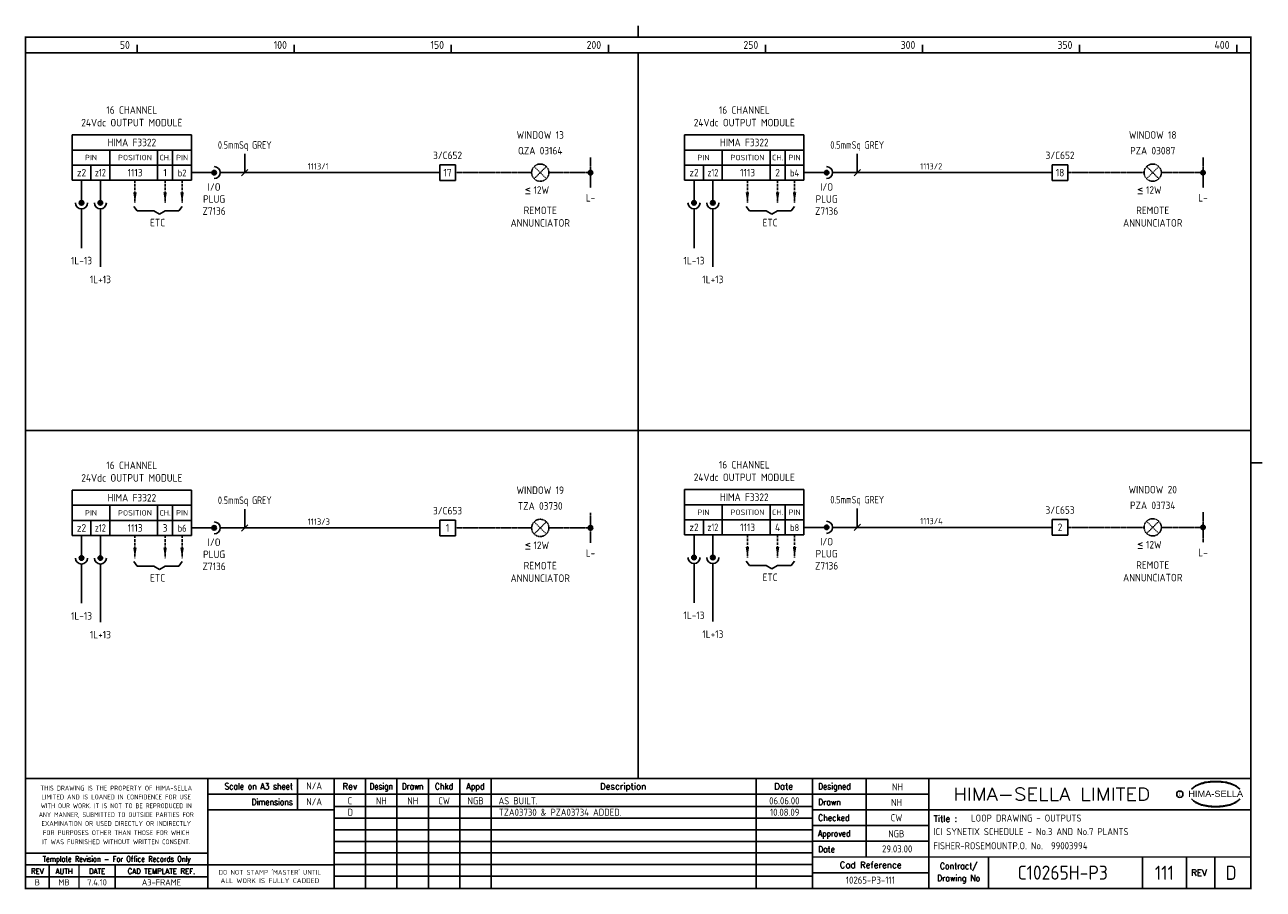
# Model space of a CAD drawing. Extents: x 14 to 408, y 0 to 275.
import ezdxf
from ezdxf.enums import TextEntityAlignment as Align

# ---------------------------------------------------------------- set-up
doc = ezdxf.new("R2010")
doc.units = 0
doc.header["$LTSCALE"] = 0.25
doc.header["$MEASUREMENT"] = 0
doc.linetypes.add('HIDDEN', pattern=[0.375, 0.25, -0.125])
doc.linetypes.add('HIDDEN2', pattern=[4.7625, 3.175, -1.5875])
doc.layers.get('0').update_dxf_attribs({"color": 41, "linetype": 'CONTINUOUS'})
for name, color, linetype in [('00-DRG_FRAME', 12, 'CONTINUOUS'), ('051-TEXT', 2, 'CONTINUOUS'), ('117', 7, 'CONTINUOUS'), ('117-TEXT', 2, 'CONTINUOUS')]:
    doc.layers.add(name, color=color, linetype=linetype)
doc.styles.add('ARIAL', font='ARIAL.TTF', dxfattribs={"height": 2.5})
doc.styles.add('ISO', font='iso.shx')
doc.styles.add('ROMAND', font='ROMAND')

# ---------------------------------------------------------------- blocks, each defined once
blk = doc.blocks.new('A3-REVA')
at = {"layer": '051-TEXT', "style": 'ISO'}
for tag, p in [('DESIGNED', (292.01, 31.7)), ('A', (117.73, 27.28)), ('DES', (127.73, 27.28)), ('DRN', (137.73, 27.28)), ('CHKD', (147.73, 27.28)), ('APPD', (157.73, 27.28)), ('DATE', (256, 27.28)), ('DRAWN', (291.72, 26.77)), ('CHECKED', (291.72, 21.89)), ('APPD', (291.65, 16.79)), ('DATE', (291.92, 11.96))]:
    blk.add_attdef(tag, text='', height=2.25, dxfattribs=at).set_placement(p, align=Align.CENTER)
blk.add_attdef('DESCRIPTION', (165.03, 27.28), '', height=2.25, dxfattribs=at)
blk = doc.blocks.new('A3-REVB')
at = {"layer": '051-TEXT', "style": 'ISO'}
for tag, p in [('A', (124.85, -20.36)), ('DES', (134.85, -20.36)), ('DRN', (144.85, -20.36)), ('CHKD', (154.85, -20.36)), ('APPD', (164.85, -20.36)), ('DATE', (263.12, -20.36))]:
    blk.add_attdef(tag, text='', height=2.25, dxfattribs=at).set_placement(p, align=Align.CENTER)
blk.add_attdef('DESCRIPTION', (172.15, -20.36), '', height=2.25, dxfattribs=at)
blk = doc.blocks.new('A3-TITLE')
at = {"layer": '051-TEXT', "style": 'ISO'}
blk.add_attdef('TITLE_1', (315.46, 21.78), '', height=2.25, dxfattribs=at)
for tag, p in [('DRGNO', (376.96, 3.24)), ('REV.', (398.2, 3.24))]:
    blk.add_attdef(tag, text='', height=4.5, dxfattribs=at).set_placement(p, align=Align.CENTER)
blk = doc.blocks.new('DOT')
for radius in [0.75, 0.65, 0.55, 0.45, 0.35, 0.25, 0.15, 0.05]:
    blk.add_circle((0, 0), radius)
blk = doc.blocks.new('A3-CONTRACT')
at = {"layer": '051-TEXT', "color": 41, "style": 'ISO'}
for tag, height, p in [('SCALE', 2.25, (106.71, 31.82)), ('DIMS', 2.25, (106.71, 26.8)), ('CAD-REF', 2.25, (283.73, 1.84)), ('CONTRACT', 4.5, (344.94, 3.1))]:
    blk.add_attdef(tag, text='', height=height, dxfattribs=at).set_placement(p, align=Align.CENTER)
for tag, p in [('TITLE_2', (303.86, 17.28)), ('TITLE_3', (303.79, 12.78))]:
    blk.add_attdef(tag, p, '', height=2.25, dxfattribs=at)

msp = doc.modelspace()

# ---------------------------------------------------------------- linework, layer by layer
at = {"layer": '00-DRG_FRAME'}
for p, q in [((50, 266.5), (50, 269)), ((100, 266.5), (100, 269)), ((150, 266.5), (150, 269)), ((200, 266.5), (200, 269)), ((250, 266.5), (250, 269)), ((300, 266.5), (300, 269)), ((350, 266.5), (350, 269)), ((400, 266.5), (400, 269)), ((101.01, 35.5), (101.01, 25.5)), ((122.7, 35.5), (122.7, 0.5)), ((132.7, 0.5), (132.7, 35.5)), ((142.7, 0.5), (142.7, 35.5)), ((152.7, 35.5), (152.7, 0.5)), ((162.7, 35.5), (162.7, 0.5)), ((247, 35.5), (247, 0.5)), ((282, 35.5), (282, 10.5)), ((265, 30.5), (302, 30.5)), ((265, 26.59), (112.7, 26.59)), ((302, 25.5), (265, 25.5)), ((265, 22.89), (112.7, 22.89)), ((265, 20.5), (302, 20.5)), ((265, 19.19), (112.7, 19.19)), ((265, 15.49), (112.7, 15.49)), ((302, 15.5), (265, 15.5)), ((265, 11.79), (112.7, 11.79)), ((265, 8.09), (112.7, 8.09)), ((321, 10.5), (321, 0.5)), ((370, 10.5), (370, 0.5)), ((384, 0.5), (384, 10.5)), ((393, 10.5), (393, 0.5)), ((72.5, 4.25), (14.5, 4.25)), ((265, 4.39), (112.7, 4.39)), ((302, 5.5), (265, 5.5))]:
    msp.add_line(p, q, dxfattribs=at)
at = {"layer": '00-DRG_FRAME', "const_width": 0.5}
for points in [[(209.5, 271.5), (209.5, 275.18)], [(209.5, 271.5), (209.5, 275.18)], [(14.5, 266.5), (404.5, 266.5)], [(209.5, 35.5), (209.5, 266.5)], [(14.5, 146.31), (404.5, 146.31)], [(404.5, 136), (408.18, 136)], [(404.5, 35.5), (14.5, 35.5)], [(72.5, 0.5), (72.5, 35.5)], [(112.7, 0.5), (112.7, 35.5)], [(265, 35.5), (265, 0.5)], [(302, 0.5), (302, 35.5)], [(265, 30.5), (72.5, 30.5)], [(112.7, 25.5), (72.5, 25.5)], [(404.5, 25.5), (302, 25.5)], [(14.5, 11.75), (72.5, 11.75)], [(14.5, 8), (72.5, 8)], [(22, 0.5), (22, 8)], [(31.5, 0.5), (31.5, 8)], [(43, 0.5), (43, 8)], [(112.7, 8), (72.5, 8)], [(265, 10.5), (404.5, 10.5)]]:
    msp.add_lwpolyline(points, dxfattribs=at)
msp.add_lwpolyline([(14.5, 0.5), (404.5, 0.5), (404.5, 271.5), (14.5, 271.5)], close=True, dxfattribs=at)
at = {"layer": '00-DRG_FRAME', "color": 3}
msp.add_circle((381.88, 30.5), 1, dxfattribs=at)
for centre, radius, start, end in [((390.6, 26.83), 7.24, 106.0532, 133.5024), ((390.88, 27.01), 7.3, 130.419, 136.057), ((390.11, 28.1), 5.98, 122.244, 131.6154), ((389.75, 28.78), 5.21, 111.8206, 122.8668), ((391.78, 24.7), 9.76, 107.5931, 113.9452), ((393.1, 18.5), 15.94, 89.2698, 106.3911), ((392.1, 23.52), 10.99, 96.0146, 107.3203), ((393.29, 16.31), 18.28, 92.8917, 97.3734), ((393.24, 18.86), 15.73, 89.7805, 93.1738), ((393.36, 18.86), 15.73, 86.8262, 90.2195), ((393.51, 18.5), 15.94, 73.6089, 90.7302), ((393.31, 16.31), 18.28, 82.6266, 87.1083), ((394.51, 23.52), 10.99, 72.6797, 83.9854), ((394.83, 24.7), 9.76, 66.0548, 72.4069), ((396, 26.83), 7.24, 46.4976, 73.9468), ((396.85, 28.78), 5.21, 57.1332, 68.1794), ((396.49, 28.1), 5.98, 48.3846, 57.756), ((395.73, 27.01), 7.3, 43.943, 49.581), ((390.88, 34.04), 7.3, 223.943, 229.581), ((390.6, 34.23), 7.24, 226.4976, 253.9468), ((390.11, 32.96), 5.98, 228.3846, 237.756), ((389.75, 32.28), 5.21, 237.1332, 248.1794), ((396, 34.23), 7.24, 286.0532, 313.5024), ((396.85, 32.28), 5.21, 291.8206, 302.8668), ((396.49, 32.96), 5.98, 302.244, 311.6154), ((395.73, 34.04), 7.3, 310.419, 316.057), ((391.78, 36.36), 9.76, 246.0548, 252.4069), ((393.1, 42.56), 15.94, 253.6089, 270.7302), ((392.1, 37.54), 10.99, 252.6797, 263.9854), ((393.29, 44.75), 18.28, 262.6266, 267.1083), ((393.24, 42.19), 15.73, 266.8262, 270.2195), ((393.51, 42.56), 15.94, 269.2698, 286.3911), ((393.36, 42.19), 15.73, 269.7805, 273.1738), ((393.31, 44.75), 18.28, 272.8917, 277.3734), ((394.51, 37.54), 10.99, 276.0146, 287.3203), ((394.83, 36.36), 9.76, 287.5931, 293.9452)]:
    msp.add_arc(centre, radius, start, end, dxfattribs=at)
at = {"layer": '117'}
for p, q in [((29.32, 240.36), (29.32, 225.96)), ((67.32, 240.36), (29.32, 240.36)), ((67.32, 240.36), (67.32, 225.96)), ((224.26, 240.36), (224.26, 225.96)), ((262.26, 240.36), (224.26, 240.36)), ((262.26, 240.36), (262.26, 225.96)), ((67.32, 235.56), (29.32, 235.56)), ((41.32, 235.56), (41.32, 225.96)), ((56.52, 235.56), (56.52, 225.96)), ((61.32, 235.56), (61.32, 225.96)), ((262.26, 235.56), (224.26, 235.56)), ((236.26, 235.56), (236.26, 225.96)), ((251.46, 235.56), (251.46, 225.96)), ((256.26, 235.56), (256.26, 225.96)), ((67.32, 230.76), (29.32, 230.76)), ((35.32, 230.76), (35.32, 225.96)), ((146.32, 230.86), (146.32, 225.86)), ((151.32, 230.86), (146.32, 230.86)), ((151.32, 225.86), (151.32, 230.86)), ((262.26, 230.76), (224.26, 230.76)), ((230.26, 230.76), (230.26, 225.96)), ((341.26, 230.86), (341.26, 225.86)), ((346.26, 230.86), (341.26, 230.86)), ((346.26, 225.86), (346.26, 230.86)), ((67.32, 225.96), (29.32, 225.96)), ((32.32, 225.96), (32.32, 218.76)), ((38.32, 225.96), (38.32, 218.76)), ((67.32, 228.36), (74.52, 228.36)), ((76.44, 228.36), (146.32, 228.36)), ((151.32, 225.86), (146.32, 225.86)), ((262.26, 225.96), (224.26, 225.96)), ((227.26, 225.96), (227.26, 218.76)), ((233.26, 225.96), (233.26, 218.76)), ((262.26, 228.36), (269.46, 228.36)), ((271.38, 228.36), (341.26, 228.36)), ((346.26, 225.86), (341.26, 225.86)), ((32.32, 216.84), (32.32, 204.36)), ((38.32, 216.84), (38.32, 198.36)), ((48.92, 217.62), (50, 216.18)), ((64.32, 217.62), (63.24, 216.18)), ((227.26, 216.84), (227.26, 204.36)), ((233.26, 216.84), (233.26, 198.36)), ((243.86, 217.62), (244.94, 216.18)), ((259.26, 217.62), (258.18, 216.18)), ((50, 216.18), (55.32, 216.18)), ((55.32, 216.18), (57.12, 215.1)), ((58.92, 216.18), (57.12, 215.1)), ((63.24, 216.18), (58.92, 216.18)), ((244.94, 216.18), (250.26, 216.18)), ((250.26, 216.18), (252.06, 215.1)), ((253.86, 216.18), (252.06, 215.1)), ((258.18, 216.18), (253.86, 216.18)), ((67.32, 127.27), (29.32, 127.27)), ((29.32, 127.27), (29.32, 112.87)), ((67.32, 127.27), (67.32, 112.87)), ((262.26, 127.45), (224.26, 127.45)), ((224.26, 127.45), (224.26, 113.05)), ((262.26, 127.45), (262.26, 113.05)), ((67.32, 122.47), (29.32, 122.47)), ((41.32, 122.47), (41.32, 112.87)), ((56.52, 122.47), (56.52, 112.87)), ((61.32, 122.47), (61.32, 112.87)), ((262.26, 122.65), (224.26, 122.65)), ((236.26, 122.65), (236.26, 113.05)), ((251.46, 122.65), (251.46, 113.05)), ((256.26, 122.65), (256.26, 113.05)), ((67.32, 117.67), (29.32, 117.67)), ((35.32, 117.67), (35.32, 112.87)), ((67.32, 115.27), (74.52, 115.27)), ((76.44, 115.27), (146.32, 115.27)), ((146.32, 117.77), (146.32, 112.77)), ((151.32, 117.77), (146.32, 117.77)), ((151.32, 112.77), (151.32, 117.77)), ((262.26, 117.85), (224.26, 117.85)), ((230.26, 117.85), (230.26, 113.05)), ((262.26, 115.45), (269.46, 115.45)), ((271.38, 115.45), (341.26, 115.45)), ((346.26, 117.95), (341.26, 117.95)), ((341.26, 117.95), (341.26, 112.95)), ((346.26, 112.95), (346.26, 117.95)), ((67.32, 112.87), (29.32, 112.87)), ((32.32, 112.87), (32.32, 105.67)), ((38.32, 112.87), (38.32, 105.67)), ((151.32, 112.77), (146.32, 112.77)), ((262.26, 113.05), (224.26, 113.05)), ((227.26, 113.05), (227.26, 105.85)), ((233.26, 113.05), (233.26, 105.85)), ((346.26, 112.95), (341.26, 112.95)), ((32.32, 103.75), (32.32, 91.27)), ((38.32, 103.75), (38.32, 85.27)), ((48.92, 104.53), (50, 103.09)), ((50, 103.09), (55.32, 103.09)), ((55.32, 103.09), (57.12, 102.01)), ((58.92, 103.09), (57.12, 102.01)), ((63.24, 103.09), (58.92, 103.09)), ((64.32, 104.53), (63.24, 103.09)), ((227.26, 103.93), (227.26, 91.45)), ((233.26, 103.93), (233.26, 85.45)), ((243.86, 104.71), (244.94, 103.27)), ((244.94, 103.27), (250.26, 103.27)), ((250.26, 103.27), (252.06, 102.19)), ((253.86, 103.27), (252.06, 102.19)), ((258.18, 103.27), (253.86, 103.27)), ((259.26, 104.71), (258.18, 103.27))]:
    msp.add_line(p, q, dxfattribs=at)
at = {"layer": '117', "color": 3}
for p, q in [((84.27, 228.36), (84.27, 234.36)), ((279.21, 228.36), (279.21, 234.36)), ((83.27, 227.36), (85.27, 229.36)), ((278.21, 227.36), (280.21, 229.36)), ((84.27, 115.27), (84.27, 121.27)), ((279.21, 115.45), (279.21, 121.45)), ((83.27, 114.27), (85.27, 116.27)), ((278.21, 114.45), (280.21, 116.45))]:
    msp.add_line(p, q, dxfattribs=at)
at = {"layer": '117', "linetype": 'HIDDEN'}
for p, q in [((194.32, 233.16), (194.32, 223.56)), ((389.26, 233.16), (389.26, 223.56)), ((176.37, 226.42), (180.26, 230.31)), ((176.37, 230.31), (180.26, 226.42)), ((371.32, 230.31), (375.21, 226.42)), ((371.32, 226.42), (375.21, 230.31)), ((151.32, 228.36), (175.57, 228.36)), ((181.07, 228.36), (194.32, 228.36)), ((346.26, 228.36), (370.51, 228.36)), ((376.01, 228.36), (389.26, 228.36)), ((194.32, 120.07), (194.32, 110.47)), ((389.26, 120.25), (389.26, 110.65)), ((151.32, 115.27), (175.57, 115.27)), ((176.37, 117.21), (180.26, 113.32)), ((176.37, 113.32), (180.26, 117.21)), ((181.07, 115.27), (194.32, 115.27)), ((346.26, 115.45), (370.51, 115.45)), ((371.32, 113.5), (375.21, 117.39)), ((371.32, 117.39), (375.21, 113.5)), ((376.01, 115.45), (389.26, 115.45))]:
    msp.add_line(p, q, dxfattribs=at)
at = {"layer": '117', "linetype": 'HIDDEN2'}
for p, q in [((49.32, 225.96), (49.32, 218.76)), ((58.92, 225.96), (58.92, 218.76)), ((64.32, 225.96), (64.32, 218.76)), ((244.26, 225.96), (244.26, 218.76)), ((253.86, 225.96), (253.86, 218.76)), ((259.26, 225.96), (259.26, 218.76)), ((49.32, 112.87), (49.32, 105.67)), ((58.92, 112.87), (58.92, 105.67)), ((64.32, 112.87), (64.32, 105.67)), ((244.26, 113.05), (244.26, 105.85)), ((253.86, 113.05), (253.86, 105.85)), ((259.26, 113.05), (259.26, 105.85))]:
    msp.add_line(p, q, dxfattribs=at)
at = {"layer": '117'}
for centre, radius in [((74.52, 228.36), 0.72), ((74.52, 228.36), 0.624), ((74.52, 228.36), 0.528), ((74.52, 228.36), 0.432), ((74.52, 228.36), 0.336), ((269.46, 228.36), 0.72), ((269.46, 228.36), 0.624), ((269.46, 228.36), 0.528), ((269.46, 228.36), 0.432), ((269.46, 228.36), 0.336), ((74.52, 228.36), 0.24), ((74.52, 228.36), 0.144), ((74.52, 228.36), 0.048), ((269.46, 228.36), 0.24), ((269.46, 228.36), 0.144), ((269.46, 228.36), 0.048), ((32.32, 218.76), 0.72), ((32.32, 218.76), 0.624), ((32.32, 218.76), 0.528), ((32.32, 218.76), 0.432), ((32.32, 218.76), 0.336), ((32.32, 218.76), 0.24), ((32.32, 218.76), 0.144), ((32.32, 218.76), 0.048), ((38.32, 218.76), 0.72), ((38.32, 218.76), 0.624), ((38.32, 218.76), 0.528), ((38.32, 218.76), 0.432), ((38.32, 218.76), 0.336), ((38.32, 218.76), 0.24), ((38.32, 218.76), 0.144), ((38.32, 218.76), 0.048), ((227.26, 218.76), 0.72), ((227.26, 218.76), 0.624), ((227.26, 218.76), 0.528), ((227.26, 218.76), 0.432), ((227.26, 218.76), 0.336), ((227.26, 218.76), 0.24), ((227.26, 218.76), 0.144), ((227.26, 218.76), 0.048), ((233.26, 218.76), 0.72), ((233.26, 218.76), 0.624), ((233.26, 218.76), 0.528), ((233.26, 218.76), 0.432), ((233.26, 218.76), 0.336), ((233.26, 218.76), 0.24), ((233.26, 218.76), 0.144), ((233.26, 218.76), 0.048), ((74.52, 115.27), 0.72), ((74.52, 115.27), 0.624), ((74.52, 115.27), 0.528), ((74.52, 115.27), 0.432), ((74.52, 115.27), 0.336), ((74.52, 115.27), 0.24), ((74.52, 115.27), 0.144), ((74.52, 115.27), 0.048), ((269.46, 115.45), 0.72), ((269.46, 115.45), 0.624), ((269.46, 115.45), 0.528), ((269.46, 115.45), 0.432), ((269.46, 115.45), 0.336), ((269.46, 115.45), 0.24), ((269.46, 115.45), 0.144), ((269.46, 115.45), 0.048), ((227.26, 105.85), 0.72), ((227.26, 105.85), 0.624), ((233.26, 105.85), 0.72), ((233.26, 105.85), 0.624), ((32.32, 105.67), 0.72), ((32.32, 105.67), 0.624), ((32.32, 105.67), 0.528), ((32.32, 105.67), 0.432), ((32.32, 105.67), 0.336), ((32.32, 105.67), 0.24), ((32.32, 105.67), 0.144), ((32.32, 105.67), 0.048), ((38.32, 105.67), 0.72), ((38.32, 105.67), 0.624), ((38.32, 105.67), 0.528), ((38.32, 105.67), 0.432), ((38.32, 105.67), 0.336), ((38.32, 105.67), 0.24), ((38.32, 105.67), 0.144), ((38.32, 105.67), 0.048), ((227.26, 105.85), 0.528), ((227.26, 105.85), 0.432), ((227.26, 105.85), 0.336), ((227.26, 105.85), 0.24), ((227.26, 105.85), 0.144), ((227.26, 105.85), 0.048), ((233.26, 105.85), 0.528), ((233.26, 105.85), 0.432), ((233.26, 105.85), 0.336), ((233.26, 105.85), 0.24), ((233.26, 105.85), 0.144), ((233.26, 105.85), 0.048)]:
    msp.add_circle(centre, radius, dxfattribs=at)
at = {"layer": '117', "linetype": 'HIDDEN'}
for centre in [(178.32, 228.36), (373.26, 228.36), (178.32, 115.27), (373.26, 115.45)]:
    msp.add_circle(centre, 2.75, dxfattribs=at)
at = {"layer": '117'}
for centre, start, end in [((74.52, 228.36), 270, 90), ((269.46, 228.36), 270, 90), ((32.32, 218.76), 180, 0), ((38.32, 218.76), 180, 0), ((227.26, 218.76), 180, 0), ((233.26, 218.76), 180, 0), ((74.52, 115.27), 270, 90), ((269.46, 115.45), 270, 90), ((32.32, 105.67), 180, 0), ((38.32, 105.67), 180, 0), ((227.26, 105.85), 180, 0), ((233.26, 105.85), 180, 0)]:
    msp.add_arc(centre, 1.92, start, end, dxfattribs=at)
for points in [[(49.88, 222.12), (48.76, 222.12), (49.32, 218.76)], [(59.48, 222.12), (58.36, 222.12), (58.92, 218.76)], [(64.88, 222.12), (63.76, 222.12), (64.32, 218.76)], [(244.82, 222.12), (243.7, 222.12), (244.26, 218.76)], [(254.42, 222.12), (253.3, 222.12), (253.86, 218.76)], [(259.82, 222.12), (258.7, 222.12), (259.26, 218.76)], [(49.88, 109.03), (48.76, 109.03), (49.32, 105.67)], [(59.48, 109.03), (58.36, 109.03), (58.92, 105.67)], [(64.88, 109.03), (63.76, 109.03), (64.32, 105.67)], [(244.82, 109.21), (243.7, 109.21), (244.26, 105.85)], [(254.42, 109.21), (253.3, 109.21), (253.86, 105.85)], [(259.82, 109.21), (258.7, 109.21), (259.26, 105.85)]]:
    msp.add_solid(points, dxfattribs=at)

# ---------------------------------------------------------------- block references
at = {"layer": '00-DRG_FRAME'}
for name, p, values in [('A3-CONTRACT', (-0.35, 0.19), {'TITLE_2': 'ICI SYNETIX SCHEDULE - No.3 AND No.7 PLANTS', 'TITLE_3': 'FISHER-ROSEMOUNTP.O. No.  99003994', 'CAD-REF': '10265-P3-111', 'CONTRACT': 'C10265H-P3', 'SCALE': 'N/A', 'DIMS': 'N/A'}), ('A3-REVB', (-7, 43.98), {'A': 'D', 'DESCRIPTION': 'TZA03730 & PZA03734 ADDED.', 'DATE': '10.08.09'}), ('A3-TITLE', (0, 0), {'TITLE_1': 'LOOP DRAWING - OUTPUTS', 'DRGNO': '111', 'REV.': 'D'})]:
    msp.add_blockref(name, p, dxfattribs=at).add_auto_attribs(values)
ref = msp.add_blockref('A3-REVA', (0, 0), dxfattribs=at)
ref.add_attrib('A', 'C', dxfattribs={"layer": '051-TEXT', "height": 2.25, "style": 'ISO'}).set_placement((117.73, 27.28), align=Align.CENTER)
ref.add_attrib('DES', 'NH', dxfattribs={"layer": '051-TEXT', "height": 2.25, "style": 'ISO'}).set_placement((127.73, 27.28), align=Align.CENTER)
ref.add_attrib('DRN', 'NH', dxfattribs={"layer": '051-TEXT', "height": 2.25, "style": 'ISO'}).set_placement((137.73, 27.28), align=Align.CENTER)
ref.add_attrib('CHKD', 'CW', dxfattribs={"layer": '051-TEXT', "height": 2.25, "style": 'ISO'}).set_placement((147.73, 27.28), align=Align.CENTER)
ref.add_attrib('APPD', 'NGB', dxfattribs={"layer": '051-TEXT', "height": 2.25, "style": 'ISO'}).set_placement((157.73, 27.28), align=Align.CENTER)
ref.add_attrib('DESCRIPTION', 'AS BUILT.', (165.03, 27.28), dxfattribs={"layer": '051-TEXT', "height": 2.25, "style": 'ISO'})
ref.add_attrib('DATE', '06.06.00', dxfattribs={"layer": '051-TEXT', "height": 2.25, "style": 'ISO'}).set_placement((256, 27.28), align=Align.CENTER)
ref.add_attrib('DESIGNED', 'NH', dxfattribs={"layer": '051-TEXT', "height": 2.25, "style": 'ISO'}).set_placement((292.01, 31.7), align=Align.CENTER)
ref.add_attrib('DRAWN', 'NH', dxfattribs={"layer": '051-TEXT', "height": 2.25, "style": 'ISO'}).set_placement((291.72, 26.77), align=Align.CENTER)
ref.add_attrib('CHECKED', 'CW', dxfattribs={"layer": '051-TEXT', "height": 2.25, "style": 'ISO'}).set_placement((291.72, 21.89), align=Align.CENTER)
ref.add_attrib('APPD', 'NGB', dxfattribs={"layer": '051-TEXT', "height": 2.25, "style": 'ISO'}).set_placement((291.65, 16.79), align=Align.CENTER)
ref.add_attrib('DATE', '29.03.00', dxfattribs={"layer": '051-TEXT', "height": 2.25, "style": 'ISO'}).set_placement((291.92, 11.96), align=Align.CENTER)
at = {"layer": '117', "xscale": 0.9600000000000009, "yscale": 0.9599999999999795, "zscale": 0.96}
for p in [(194.32, 228.36), (389.26, 228.36), (194.32, 115.27), (389.26, 115.45)]:
    msp.add_blockref('DOT', p, dxfattribs=at)

# ---------------------------------------------------------------- texts
at = {"layer": '00-DRG_FRAME', "style": 'ISO'}
for s, p in [('50', (47.69, 267.75)), ('100', (97.69, 267.75)), ('150', (147.69, 267.75)), ('200', (197.69, 267.75)), ('250', (247.69, 267.75)), ('300', (297.69, 267.75)), ('350', (347.69, 267.75)), ('400', (397.69, 267.75))]:
    msp.add_text(s, height=2.5, dxfattribs=at).set_placement(p, align=Align.RIGHT)
at = {"layer": '00-DRG_FRAME', "color": 3, "style": 'ISO'}
for s, width, p in [('THIS DRAWING IS THE PROPERTY OF HIMA-SELLA', 0.9, (43.36, 32.44)), ("DO NOT STAMP 'MASTER' UNTIL", 0.95, (92.25, 5.79))]:
    msp.add_text(s, height=1.53, dxfattribs=dict(at, width=width)).set_placement(p, align=Align.MIDDLE)
at = {"layer": '00-DRG_FRAME', "color": 4, "style": 'ROMAND', "width": 0.87}
for s, p in [('Scale on A3 sheet', (99.54, 32)), ('Dimensions', (99.54, 27.01))]:
    msp.add_text(s, height=2, dxfattribs=at).set_placement(p, align=Align.RIGHT)
at = {"layer": '00-DRG_FRAME', "color": 4, "style": 'ROMAND'}
for s, p in [('Rev', (117.7, 32)), ('Description', (204.69, 32)), ('Date', (255.79, 32))]:
    msp.add_text(s, height=2, dxfattribs=at).set_placement(p, align=Align.CENTER)
for s, width, p in [('Design', 0.85, (127.7, 32)), ('Drawn', 0.85, (137.7, 32)), ('Chkd', 0.9, (147.7, 32)), ('Appd', 0.9, (157.7, 32))]:
    msp.add_text(s, height=2, dxfattribs=dict(at, width=width)).set_placement(p, align=Align.CENTER)
for s, width, p in [('Designed', 0.87, (266.75, 32)), ('Drawn', 0.9, (266.75, 27)), ('Checked', 0.9, (266.75, 22)), ('Approved', 0.85, (266.75, 17)), ('Date', 0.9, (266.75, 12))]:
    msp.add_text(s, height=2, dxfattribs=dict(at, width=width)).set_placement(p)
at = {"layer": '00-DRG_FRAME', "style": 'ROMAND', "width": 1.15}
msp.add_text('HIMA-SELLA LIMITED', height=4, dxfattribs=at).set_placement((341.1, 30.5), align=Align.MIDDLE)
at = {"layer": '00-DRG_FRAME', "style": 'ARIAL', "width": 1.05}
msp.add_text('HIMA-SELLA', height=2, dxfattribs=at).set_placement((393.3, 29.63), align=Align.CENTER)
at = {"layer": '00-DRG_FRAME', "color": 3, "style": 'ISO'}
for s, width, p in [('LIMITED AND IS LOANED IN CONFIDENCE FOR USE', 0.9, (43.36, 29.62)), ('WITH OUR WORK. IT IS NOT TO BE REPRODUCED IN', 0.87, (43.36, 26.81)), ('ANY MANNER, SUBMITTED TO OUTSIDE PARTIES FOR', 0.87, (43.36, 23.99)), ('EXAMINATION OR USED DIRECTLY OR INDIRECTLY', 0.9, (43.36, 21.18)), ('IT WAS FURNISHED WITHOUT WRITTEN CONSENT.', 0.9, (43.36, 15.35)), ('FOR PURPOSES OTHER THAN THOSE FOR WHICH', 0.9, (43.36, 18.27))]:
    msp.add_text(s, height=1.53, dxfattribs=dict(at, width=width)).set_placement(p, align=Align.MIDDLE_CENTER)
at = {"layer": '00-DRG_FRAME', "color": 3, "style": 'ISO', "width": 0.9}
msp.add_text('C', height=1, dxfattribs=at).set_placement((381.84, 30), align=Align.CENTER)
at = {"layer": '00-DRG_FRAME', "color": 4, "style": 'ROMAND'}
msp.add_text('Title :', height=2, dxfattribs=at).set_placement((303.5, 21.75))
for s, height, width, p in [('Template Revision - For Office Records Only', 1.8, 0.85, (43.5, 9.62)), ('Contract/', 2, 0.9, (311.5, 7.5)), ('REV', 1.8, 0.9, (18.25, 6)), ('AUTH', 1.8, 0.9, (26.75, 6)), ('DATE', 1.8, 0.9, (37.25, 6)), ('CAD TEMPLATE REF.', 1.8, 0.9, (57.75, 6)), ('Drawing No', 2, 0.9, (311.5, 3.5))]:
    msp.add_text(s, height=height, dxfattribs=dict(at, width=width)).set_placement(p, align=Align.MIDDLE)
for s, p in [('Cad Reference', (283.5, 8)), ('REV', (388, 5.5))]:
    msp.add_text(s, height=2, dxfattribs=at).set_placement(p, align=Align.MIDDLE)
at = {"layer": '00-DRG_FRAME', "color": 41, "style": 'ISO'}
for s, p in [('B', (18.25, 1.45)), ('MB', (26.75, 1.45)), ('7.4.10', (37.25, 1.45)), ('A3-FRAME', (57.75, 1.45))]:
    msp.add_text(s, height=2, dxfattribs=at).set_placement(p, align=Align.CENTER)
at = {"layer": '00-DRG_FRAME', "color": 3, "style": 'ISO'}
msp.add_text('ALL WORK IS FULLY CADDED', height=1.53, dxfattribs=at).set_placement((92.25, 2.98), align=Align.MIDDLE_CENTER)
at = {"layer": '117-TEXT', "style": 'ISO'}
for s, height, p in [('16 CHANNEL', 2.4, (48.32, 247.08)), ('16 CHANNEL', 2.4, (243.26, 247.08)), ('24Vdc OUTPUT MODULE', 2.4, (48.32, 243.08)), ('24Vdc OUTPUT MODULE', 2.4, (243.26, 243.08)), ('HIMA F3322', 2.4, (48.32, 236.76)), ('HIMA F3322', 2.4, (243.26, 236.76)), ('PIN', 1.728, (35.32, 232.3)), ('POSITION', 1.728, (49.32, 232.3)), ('CH.', 1.728, (58.92, 232.3)), ('PIN', 1.73, (64.32, 232.3)), ('PIN', 1.728, (230.26, 232.3)), ('POSITION', 1.728, (244.26, 232.3)), ('CH.', 1.728, (253.86, 232.3)), ('PIN', 1.73, (259.26, 232.3)), ('z2', 2.4, (32.32, 227.16)), ('1113', 2.4, (49.37, 227.16)), ('1', 2.4, (58.92, 227.16)), ('b2', 2.2, (64.32, 227.16)), ('z2', 2.4, (227.26, 227.16)), ('1113', 2.4, (244.32, 227.16)), ('2', 2.4, (253.86, 227.16)), ('b4', 2.2, (259.26, 227.16)), ('I/O', 2.4, (74.52, 222.6)), ('I/O', 2.4, (269.46, 222.6)), ('PLUG', 2.4, (74.52, 218.76)), ('PLUG', 2.4, (269.46, 218.76)), ('Z7136', 2.4, (74.52, 214.92)), ('Z7136', 2.4, (269.46, 214.92)), ('ETC', 2.4, (56.52, 211.26)), ('ETC', 2.4, (251.46, 211.26)), ('16 CHANNEL', 2.4, (48.32, 133.99)), ('16 CHANNEL', 2.4, (243.26, 134.17)), ('24Vdc OUTPUT MODULE', 2.4, (48.32, 129.99)), ('24Vdc OUTPUT MODULE', 2.4, (243.26, 130.17)), ('HIMA F3322', 2.4, (243.26, 123.85)), ('HIMA F3322', 2.4, (48.32, 123.67)), ('PIN', 1.728, (35.32, 119.2)), ('POSITION', 1.728, (49.32, 119.2)), ('CH.', 1.728, (58.92, 119.2)), ('PIN', 1.73, (64.32, 119.21)), ('PIN', 1.728, (230.26, 119.38)), ('POSITION', 1.728, (244.26, 119.38)), ('CH.', 1.728, (253.86, 119.38)), ('PIN', 1.73, (259.26, 119.39)), ('z2', 2.4, (32.32, 114.07)), ('1113', 2.4, (49.37, 114.07)), ('3', 2.4, (58.92, 114.07)), ('b6', 2.2, (64.32, 114.07)), ('z2', 2.4, (227.26, 114.25)), ('1113', 2.4, (244.32, 114.25)), ('4', 2.4, (253.86, 114.25)), ('b8', 2.2, (259.26, 114.25)), ('I/O', 2.4, (74.52, 109.51)), ('I/O', 2.4, (269.46, 109.69)), ('PLUG', 2.4, (74.52, 105.67)), ('PLUG', 2.4, (269.46, 105.85)), ('Z7136', 2.4, (74.52, 101.83)), ('Z7136', 2.4, (269.46, 102.01)), ('ETC', 2.4, (56.52, 98.17)), ('ETC', 2.4, (251.46, 98.35))]:
    msp.add_text(s, height=height, dxfattribs=at).set_placement(p, align=Align.CENTER)
for s, p in [('WINDOW 13', (178.32, 240.36)), ('WINDOW 18', (373.26, 240.36)), ('QZA 03164', (178.32, 235.36)), ('PZA 03087', (373.26, 235.36)), ('3/C652', (148.82, 233.86)), ('3/C652', (343.76, 233.86)), ('17', (148.82, 228.36)), ('18', (343.76, 228.36)), ('L-', (194.32, 220.36)), ('L-', (389.26, 220.36)), ('REMOTE', (178.32, 216.36)), ('REMOTE', (373.26, 216.36)), ('ANNUNCIATOR', (178.32, 212.36)), ('ANNUNCIATOR', (373.26, 212.36)), ('1L-13', (32.32, 200.36)), ('1L-13', (227.26, 200.36)), ('1L+13', (38.32, 194.36)), ('1L+13', (233.26, 194.36)), ('WINDOW 19', (178.32, 127.27)), ('WINDOW 20', (373.26, 127.45)), ('3/C653', (148.82, 120.77)), ('TZA 03730', (178.32, 122.27)), ('3/C653', (343.76, 120.95)), ('PZA 03734', (373.26, 122.45)), ('1', (148.82, 115.27)), ('2', (343.76, 115.45)), ('L-', (194.32, 107.27)), ('L-', (389.26, 107.45)), ('REMOTE', (178.32, 103.27)), ('REMOTE', (373.26, 103.45)), ('ANNUNCIATOR', (178.32, 99.27)), ('ANNUNCIATOR', (373.26, 99.45)), ('1L-13', (32.32, 87.27)), ('1L-13', (227.26, 87.45)), ('1L+13', (38.32, 81.27)), ('1L+13', (233.26, 81.45))]:
    msp.add_text(s, height=2.4, dxfattribs=at).set_placement(p, align=Align.MIDDLE)
for s, width, p in [('0.5mmSq GREY', 0.85, (84.27, 235.97)), ('0.5mmSq GREY', 0.85, (279.21, 235.97)), ('z12', 0.8, (38.32, 227.16)), ('z12', 0.8, (233.26, 227.16)), ('0.5mmSq GREY', 0.85, (84.27, 122.88)), ('0.5mmSq GREY', 0.85, (279.21, 123.06)), ('z12', 0.8, (38.32, 114.07)), ('z12', 0.8, (233.26, 114.25))]:
    msp.add_text(s, height=2.4, dxfattribs=dict(at, width=width)).set_placement(p, align=Align.CENTER)
at = {"layer": '117-TEXT', "color": 3, "style": 'ISO'}
for s, p in [('1113/1', (104.32, 230.36)), ('1113/2', (299.26, 230.36)), ('1113/3', (104.32, 117.27)), ('1113/4', (299.26, 117.45))]:
    msp.add_text(s, height=2, dxfattribs=at).set_placement(p, align=Align.MIDDLE_LEFT)
at = {"layer": '117-TEXT', "style": 'ISO'}
for s, height, p in [('<', 3.36, (173.32, 221.63)), ('-', 3.36, (173.32, 220.27)), ('12W', 2.4, (176.18, 221.62)), ('<', 3.36, (368.26, 221.63)), ('-', 3.36, (368.26, 220.27)), ('12W', 2.4, (371.12, 221.62)), ('<', 3.36, (173.32, 108.54)), ('12W', 2.4, (176.18, 108.53)), ('<', 3.36, (368.26, 108.72)), ('12W', 2.4, (371.12, 108.71)), ('-', 3.36, (173.32, 107.18)), ('-', 3.36, (368.26, 107.36))]:
    msp.add_text(s, height=height, dxfattribs=at).set_placement(p)

doc.saveas('drawing.dxf')
